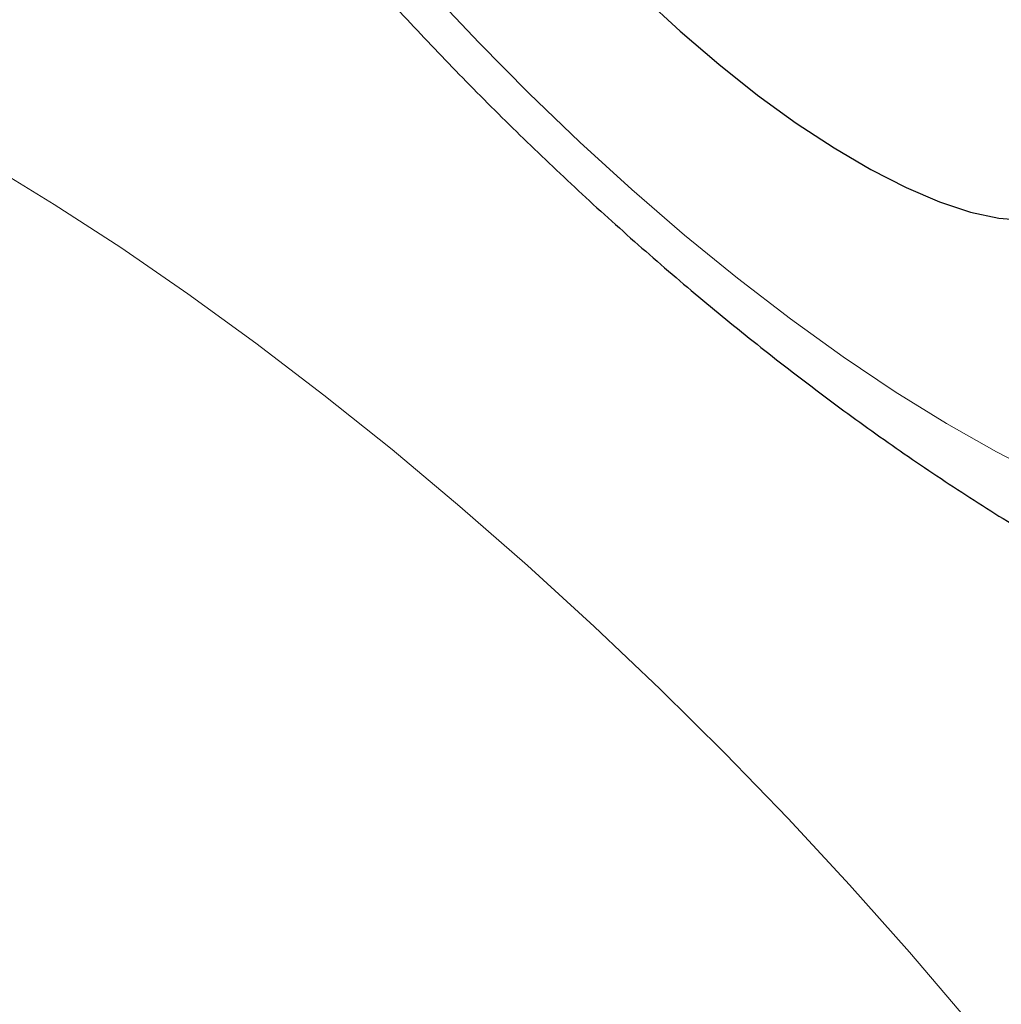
# Model space of a CAD drawing. Header units: millimetres. Extents: x 8 to 541, y 12 to 744.
# Tile 88 of 256: x 457.731 to 458.551, y 237.779 to 238.602. Entities that reach past the tile are written whole.
import ezdxf

# ---------------------------------------------------------------- set-up
doc = ezdxf.new("R2010")
doc.units = ezdxf.units.MM

msp = doc.modelspace()

# ---------------------------------------------------------------- linework, layer by layer
at = {"color": 252, "linetype": 'Continuous', "lineweight": 0, "flags": 128}
for points in [[(458.07479, 238.62602), (458.11505, 238.58297), (458.15663, 238.54082), (458.19926, 238.49983), (458.24271, 238.46024), (458.2867, 238.42229), (458.33097, 238.38621), (458.37526, 238.35222), (458.41929, 238.32052), (458.46281, 238.2913), (458.50555, 238.26474), (458.54726, 238.241), (458.58767, 238.22022)], [(457.70541, 238.48132), (457.76009, 238.4479), (457.81564, 238.41177), (457.87184, 238.37305), (457.92849, 238.3319), (457.98539, 238.28846), (458.04233, 238.24289), (458.0991, 238.19536), (458.15549, 238.14603), (458.21129, 238.09509), (458.26631, 238.04273), (458.32035, 237.98914), (458.3732, 237.9345), (458.42467, 237.87903), (458.47457, 237.82293), (458.52273, 237.76639)]]:
    msp.add_lwpolyline(points, dxfattribs=at)
at = {"color": 7, "linetype": 'Continuous', "lineweight": 30, "flags": 128}
msp.add_lwpolyline([(458.25152, 238.62199), (458.28313, 238.59269), (458.31532, 238.56504), (458.34773, 238.53936), (458.37997, 238.51595), (458.41166, 238.49509), (458.44244, 238.47702), (458.47194, 238.46196), (458.49981, 238.45007), (458.52573, 238.44151), (458.5494, 238.43636), (458.57053, 238.4347)], dxfattribs=at)
at = {"color": 7, "linetype": 'Continuous', "lineweight": 30}
for points, knots in [([(457.38483, 240.66101), (457.38488, 240.66103), (457.38497, 240.66108), (457.3891, 240.66223), (457.3972, 240.66344), (457.40964, 240.66412), (457.42216, 240.66377), (457.43407, 240.66284), (457.44713, 240.66143), (457.46736, 240.65824), (457.49411, 240.65246), (457.52416, 240.64437), (457.5574, 240.63378), (457.59373, 240.62056), (457.633, 240.60459), (457.67509, 240.5858), (457.71985, 240.56414), (457.76714, 240.53958), (457.81658, 240.51224), (457.86806, 240.48209), (457.92142, 240.44922), (457.97665, 240.41357), (458.03364, 240.37517), (458.09217, 240.33413), (458.15201, 240.29057), (458.21292, 240.24464), (458.27467, 240.19649), (458.337, 240.1463), (458.39986, 240.09411), (458.46329, 240.0399), (458.52735, 239.98361), (458.59188, 239.92537), (458.65659, 239.8654), (458.72117, 239.80399), (458.78533, 239.7414), (458.84882, 239.6779), (458.91153, 239.61355), (458.97359, 239.54826), (459.0351, 239.48194), (459.09602, 239.41463), (459.15611, 239.34657), (459.21509, 239.27807), (459.27268, 239.20946), (459.32861, 239.14106), (459.38268, 239.07313), (459.43497, 239.00559), (459.48556, 238.93834), (459.53452, 238.87131), (459.58167, 238.80476), (459.62681, 238.73895), (459.66977, 238.67416), (459.71038, 238.61065), (459.74852, 238.54867), (459.78403, 238.4885), (459.81705, 238.42996), (459.84757, 238.37317), (459.87555, 238.31822), (459.90086, 238.26546), (459.92346, 238.21506), (459.94334, 238.16718), (459.96052, 238.12201), (459.975, 238.07972), (459.98685, 238.04052), (459.99613, 238.00462), (460.00296, 237.97232), (460.00752, 237.94376), (460.01008, 237.91905), (460.01092, 237.89829), (460.01042, 237.88156), (460.00901, 237.86887), (460.00726, 237.86026), (460.00565, 237.85538), (460.00543, 237.85496), (460.00533, 237.85475)], [0, 0, 0, 0, 0.010052, 0.022704, 0.036091, 0.049069, 0.061938, 0.066018, 0.073803, 0.086903, 0.100084, 0.113412, 0.126909, 0.140583, 0.154434, 0.168459, 0.182652, 0.197004, 0.211483, 0.225983, 0.240552, 0.255263, 0.270089, 0.285001, 0.299973, 0.314978, 0.329989, 0.344987, 0.35992, 0.374921, 0.390037, 0.405232, 0.42047, 0.435712, 0.450913, 0.466037, 0.481083, 0.496115, 0.511244, 0.526458, 0.541723, 0.557003, 0.572248, 0.587423, 0.602491, 0.61745, 0.632484, 0.64757, 0.662687, 0.677807, 0.692896, 0.707927, 0.722873, 0.737707, 0.752406, 0.767196, 0.781904, 0.796533, 0.811076, 0.825521, 0.839859, 0.854078, 0.868166, 0.882093, 0.895782, 0.909237, 0.922498, 0.93558, 0.948519, 0.961382, 0.974262, 0.987302, 1, 1, 1, 1]), ([(457.71958, 239.90012), (457.71891, 239.89931), (457.70792, 239.88604), (457.68965, 239.85815), (457.66522, 239.81674), (457.64468, 239.77357), (457.62756, 239.72921), (457.61397, 239.6838), (457.60381, 239.63753), (457.59705, 239.59052), (457.59362, 239.5428), (457.59349, 239.49432), (457.59668, 239.44492), (457.60325, 239.39431), (457.61338, 239.34214), (457.62735, 239.288), (457.64544, 239.23168), (457.66784, 239.17334), (457.69438, 239.11374), (457.72451, 239.05398), (457.7575, 238.99506), (457.79278, 238.93746), (457.83, 238.88123), (457.86897, 238.8263), (457.90957, 238.77256), (457.95171, 238.71994), (457.9953, 238.6684), (458.04026, 238.61795), (458.08652, 238.56861), (458.13398, 238.52044), (458.18256, 238.47351), (458.23219, 238.4279), (458.28278, 238.3837), (458.3343, 238.34099), (458.38673, 238.29986), (458.44008, 238.26038), (458.49441, 238.22264), (458.54987, 238.18672), (458.60663, 238.15271), (458.66498, 238.12077), (458.72523, 238.09112), (458.78762, 238.06419), (458.84905, 238.04172), (458.90808, 238.02411), (458.96315, 238.01126), (459.01626, 238.00237), (459.06766, 237.99719), (459.11767, 237.99552), (459.16651, 237.99727), (459.21432, 238.00238), (459.26111, 238.01085), (459.30681, 238.02266), (459.35287, 238.03837), (459.39888, 238.05824), (459.44401, 238.08282), (459.47852, 238.10467), (459.49696, 238.11946), (459.50217, 238.12363)], [0, 0, 0, 0, 0.000991, 0.016213, 0.031365, 0.046485, 0.061617, 0.07681, 0.092123, 0.107627, 0.123409, 0.139578, 0.15627, 0.173647, 0.191894, 0.211194, 0.231663, 0.25324, 0.275575, 0.298036, 0.320135, 0.341726, 0.362821, 0.38349, 0.403814, 0.423869, 0.443719, 0.463421, 0.483026, 0.502578, 0.522121, 0.541686, 0.561313, 0.581047, 0.600936, 0.621039, 0.641423, 0.662166, 0.683362, 0.705118, 0.727538, 0.750674, 0.774412, 0.79507, 0.814602, 0.833047, 0.850571, 0.867362, 0.883583, 0.899367, 0.914818, 0.930015, 0.94502, 0.961514, 0.977747, 0.993716, 1, 1, 1, 1])]:
    msp.add_open_spline(points, degree=3, knots=knots, dxfattribs=at)

doc.saveas('drawing.dxf')
